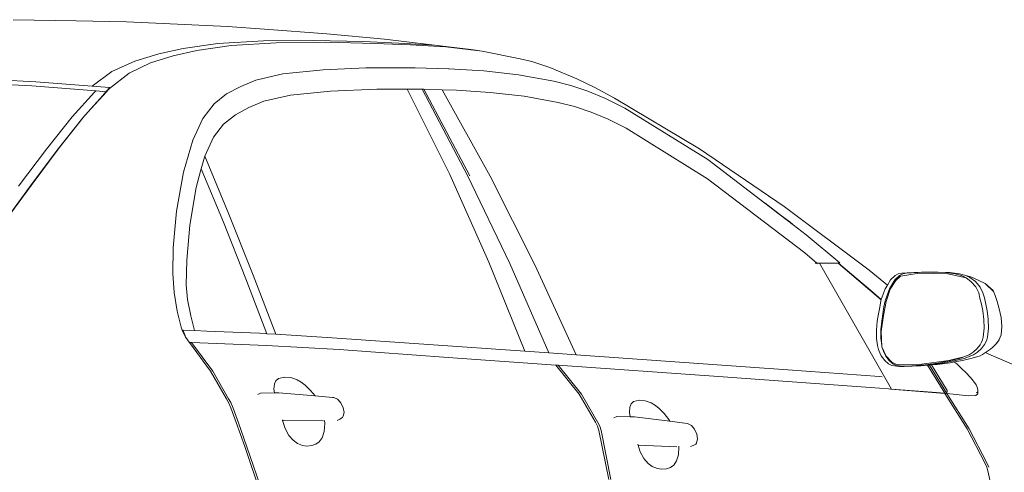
# Model space of a CAD drawing. Header units: inches. Extents: x 1987 to 3775, y 142 to 1299.
# Tile 32 of 50: x 2807 to 2862, y 1247 to 1272. Entities that reach past the tile are written whole.
import ezdxf

# ---------------------------------------------------------------- set-up
doc = ezdxf.new("R2010")
doc.units = ezdxf.units.IN
doc.header["$MEASUREMENT"] = 0
doc.layers.add('CAR', color=173, linetype='Continuous', lineweight=13)

# ---------------------------------------------------------------- blocks, each defined once
blk = doc.blocks.new('A$C50574290')
at = {"layer": 'CAR'}
for p, q in [((47.67, 60.23), (44.079, 60.292)), ((50.527, 60.165), (47.67, 60.23)), ((52.6, 60.075), (50.527, 60.165)), ((52.6, 60.075), (56.262, 59.898)), ((58.363, 59.749), (56.262, 59.898)), ((58.363, 59.749), (61.901, 59.49)), ((61.901, 59.49), (65.168, 59.178)), ((55.708, 58.935), (53.741, 58.661)), ((54.522, 58.546), (56.467, 58.823)), ((58.291, 59.085), (55.708, 58.935)), ((56.467, 58.823), (59.01, 58.979)), ((61.152, 59.118), (58.291, 59.085)), ((59.01, 58.979), (61.83, 59.018)), ((63.951, 59.046), (61.152, 59.118)), ((61.83, 59.018), (64.611, 58.949)), ((65.969, 58.962), (63.951, 59.046)), ((64.611, 58.949), (66.626, 58.867)), ((65.168, 59.178), (67.998, 58.84)), ((67.998, 58.84), (65.969, 58.962)), ((66.626, 58.867), (68.648, 58.751)), ((70.07, 58.597), (67.998, 58.84)), ((68.648, 58.751), (70.713, 58.514)), ((52.354, 58.347), (50.988, 57.946)), ((51.887, 57.843), (53.173, 58.236)), ((53.741, 58.661), (52.354, 58.347)), ((53.173, 58.236), (54.522, 58.546)), ((70.07, 58.597), (70.713, 58.514)), ((70.713, 58.514), (72.861, 58.068)), ((50.988, 57.946), (49.696, 57.356)), ((50.675, 57.262), (51.887, 57.843)), ((72.861, 58.068), (73.531, 57.911)), ((73.531, 57.911), (74.557, 57.584)), ((76.082, 56.94), (74.557, 57.584)), ((49.696, 57.356), (48.579, 56.512)), ((49.549, 56.386), (50.675, 57.262)), ((59.404, 57.213), (57.855, 56.853)), ((61.688, 57.451), (59.404, 57.213)), ((64.106, 57.559), (61.688, 57.451)), ((64.106, 57.559), (64.263, 57.566)), ((64.263, 57.566), (64.276, 57.566)), ((64.276, 57.566), (64.292, 57.566)), ((66.899, 57.568), (64.292, 57.566)), ((68.802, 57.508), (66.899, 57.568)), ((68.831, 57.508), (68.802, 57.508)), ((70.8, 57.385), (68.831, 57.508)), ((72.782, 57.164), (70.8, 57.385)), ((74.777, 56.807), (72.782, 57.164)), ((45.143, 56.534), (40.758, 56.781)), ((41.01, 57.01), (45.38, 56.762)), ((48.774, 56.251), (45.143, 56.534)), ((45.38, 56.762), (48.579, 56.512)), ((48.579, 56.512), (49.561, 56.435)), ((57.005, 56.506), (56.204, 56.084)), ((57.855, 56.853), (57.005, 56.506)), ((75.742, 56.561), (74.777, 56.807)), ((76.718, 56.236), (75.742, 56.561)), ((76.082, 56.94), (77.116, 56.436)), ((48.708, 56.179), (47.44, 54.771)), ((48.5, 55.236), (49.184, 55.999)), ((49.195, 55.998), (48.5, 55.236)), ((48.774, 56.251), (48.708, 56.179)), ((49.361, 56.206), (48.798, 56.249)), ((49.184, 55.999), (49.356, 56.19)), ((49.359, 56.178), (49.195, 55.998)), ((49.489, 56.32), (49.359, 56.178)), ((49.359, 56.178), (49.361, 56.196)), ((49.361, 56.196), (49.379, 56.217)), ((49.361, 56.206), (49.372, 56.217)), ((49.361, 56.196), (49.361, 56.206)), ((49.372, 56.217), (49.462, 56.321)), ((49.379, 56.217), (49.372, 56.217)), ((49.462, 56.321), (49.481, 56.343)), ((49.489, 56.32), (49.462, 56.321)), ((49.481, 56.343), (49.52, 56.389)), ((49.509, 56.342), (49.489, 56.32)), ((49.549, 56.386), (49.509, 56.342)), ((49.52, 56.389), (49.538, 56.409)), ((49.52, 56.389), (49.549, 56.386)), ((49.538, 56.409), (49.561, 56.435)), ((49.561, 56.435), (49.56, 56.407)), ((56.204, 56.084), (55.491, 55.512)), ((58.317, 55.659), (59.825, 56.001)), ((59.825, 56.001), (62.107, 56.232)), ((62.107, 56.232), (64.728, 56.348)), ((64.728, 56.348), (66.46, 56.351)), ((66.46, 56.351), (67.299, 56.352)), ((66.46, 56.351), (68.877, 51.499)), ((67.299, 56.352), (67.299, 56.353)), ((67.299, 56.352), (67.345, 56.352)), ((67.299, 56.352), (69.888, 51.44)), ((67.345, 56.352), (67.385, 56.35)), ((67.385, 56.35), (67.404, 56.35)), ((67.404, 56.35), (70.006, 51.436)), ((67.404, 56.35), (68.439, 56.317)), ((68.439, 56.317), (71.174, 51.408)), ((68.439, 56.317), (69.249, 56.291)), ((69.249, 56.291), (71.175, 56.166)), ((71.175, 56.166), (73.102, 55.948)), ((73.102, 55.948), (75.036, 55.6)), ((77.708, 55.821), (76.718, 56.236)), ((77.116, 56.436), (78.227, 55.84)), ((55.491, 55.512), (54.852, 54.691)), ((57.474, 55.309), (58.317, 55.659)), ((75.036, 55.6), (75.956, 55.363)), ((75.956, 55.363), (76.903, 55.044)), ((78.807, 55.268), (77.708, 55.821)), ((78.227, 55.84), (83.046, 52.96)), ((48.145, 54.84), (46.707, 53.029)), ((48.036, 54.718), (48.145, 54.84)), ((48.187, 54.893), (48.145, 54.84)), ((48.5, 55.236), (48.187, 54.893)), ((56.033, 54.362), (56.7, 54.895)), ((56.7, 54.895), (57.474, 55.309)), ((76.903, 55.044), (77.856, 54.645)), ((83.52, 52.35), (78.807, 55.268)), ((47.44, 54.771), (45.971, 52.935)), ((46.579, 52.88), (48.036, 54.718)), ((54.852, 54.691), (54.281, 53.455)), ((55.46, 53.63), (56.033, 54.362)), ((77.856, 54.645), (78.878, 54.132)), ((78.878, 54.132), (83.498, 51.266)), ((54.281, 53.455), (53.754, 51.643)), ((54.97, 52.54), (55.46, 53.63)), ((45.971, 52.935), (44.388, 50.838)), ((45.012, 50.782), (46.579, 52.88)), ((46.707, 53.029), (45.111, 50.884)), ((83.046, 52.96), (87.848, 49.69)), ((54.764, 51.831), (54.945, 52.486)), ((54.945, 52.486), (54.97, 52.54)), ((56.338, 49.246), (54.97, 52.54)), ((86.756, 49.881), (83.52, 52.35)), ((53.754, 51.643), (53.361, 49.418)), ((54.467, 50.759), (54.745, 51.763)), ((54.745, 51.763), (54.764, 51.831)), ((54.764, 51.831), (56.021, 48.799)), ((68.877, 51.499), (71.085, 46.528)), ((69.888, 51.44), (72.281, 46.449)), ((45.111, 50.884), (43.485, 48.664)), ((71.174, 51.408), (73.706, 46.377)), ((83.498, 51.266), (89.028, 47.051)), ((43.339, 48.503), (45.012, 50.782)), ((54.107, 48.625), (54.467, 50.759)), ((86.772, 49.87), (86.756, 49.881)), ((87.571, 49.259), (86.756, 49.881)), ((86.772, 49.87), (87.707, 49.166)), ((53.361, 49.418), (53.179, 47.35)), ((57.708, 45.794), (56.338, 49.246)), ((87.707, 49.166), (87.571, 49.259)), ((88.362, 48.656), (87.571, 49.259)), ((87.848, 49.69), (92.678, 46.075)), ((56.021, 48.799), (57.301, 45.588)), ((87.707, 49.166), (88.178, 48.811)), ((88.178, 48.811), (88.362, 48.656)), ((89.114, 48.082), (88.362, 48.656)), ((53.94, 46.645), (54.107, 48.625)), ((91.016, 46.484), (89.114, 48.082)), ((53.179, 47.35), (53.146, 45.889)), ((89.028, 47.051), (89.716, 46.48)), ((53.91, 45.252), (53.94, 46.645)), ((71.085, 46.528), (73.127, 41.478)), ((72.281, 46.449), (74.504, 41.382)), ((89.625, 46.48), (89.694, 46.48)), ((89.747, 46.437), (89.694, 46.48)), ((89.716, 46.48), (89.694, 46.48)), ((89.716, 46.48), (89.856, 46.48)), ((89.856, 46.48), (90.57, 46.483)), ((91.453, 43.693), (89.856, 46.48)), ((90.573, 46.48), (89.856, 46.48)), ((90.57, 46.483), (90.933, 46.484)), ((90.57, 46.483), (90.573, 46.48)), ((90.573, 46.48), (90.929, 46.48)), ((90.929, 46.48), (90.932, 46.477)), ((90.94, 46.478), (90.932, 46.477)), ((90.932, 46.477), (93.364, 44.39)), ((90.933, 46.484), (90.94, 46.478)), ((90.933, 46.484), (90.977, 46.484)), ((90.94, 46.478), (92.777, 44.926)), ((90.977, 46.484), (91.016, 46.484)), ((91.016, 46.484), (90.98, 46.481)), ((53.146, 45.889), (53.224, 44.806)), ((73.706, 46.377), (76.057, 41.273)), ((92.678, 46.075), (93.722, 45.231)), ((94.164, 45.78), (94.328, 45.864)), ((94.328, 45.864), (94.537, 45.9)), ((94.41, 45.776), (94.585, 45.863)), ((95.521, 45.9), (94.464, 45.736)), ((94.537, 45.9), (94.845, 45.928)), ((94.585, 45.863), (94.784, 45.904)), ((94.784, 45.904), (95.086, 45.925)), ((94.845, 45.928), (95.221, 45.944)), ((95.086, 45.925), (95.464, 45.943)), ((95.221, 45.944), (95.648, 45.972)), ((95.464, 45.943), (95.891, 45.957)), ((97.145, 45.864), (95.521, 45.9)), ((95.648, 45.972), (96.346, 45.964)), ((95.891, 45.957), (96.425, 45.961)), ((96.346, 45.964), (96.598, 45.962)), ((96.346, 45.964), (96.425, 45.961)), ((96.425, 45.961), (97.019, 45.94)), ((96.598, 45.962), (97.268, 45.938)), ((97.019, 45.94), (97.563, 45.868)), ((98.188, 45.641), (97.145, 45.864)), ((97.268, 45.938), (97.806, 45.874)), ((97.563, 45.868), (97.915, 45.776)), ((97.806, 45.874), (98.447, 45.696)), ((97.806, 45.874), (98.165, 45.769)), ((57.301, 45.588), (58.493, 42.468)), ((59.003, 42.437), (57.708, 45.794)), ((93.722, 45.231), (93.897, 45.52)), ((93.843, 45.016), (94.148, 45.519)), ((94.192, 45.487), (93.873, 44.996)), ((93.897, 45.52), (94.164, 45.78)), ((94.148, 45.519), (94.41, 45.776)), ((94.464, 45.736), (94.192, 45.487)), ((97.915, 45.776), (98.158, 45.664)), ((98.158, 45.664), (98.188, 45.641)), ((98.165, 45.769), (98.403, 45.66)), ((98.188, 45.641), (98.459, 45.428)), ((98.403, 45.66), (98.712, 45.435)), ((98.447, 45.696), (98.582, 45.637)), ((98.459, 45.428), (98.736, 45.124)), ((98.582, 45.637), (99.271, 45.318)), ((98.712, 45.435), (98.977, 45.118)), ((99.271, 45.318), (99.721, 44.914)), ((99.271, 45.318), (99.322, 45.27)), ((53.224, 44.806), (53.4, 43.748)), ((53.992, 44.412), (53.91, 45.252)), ((92.777, 44.926), (93.37, 44.404)), ((93.37, 44.404), (93.593, 45.02)), ((93.593, 45.02), (93.722, 45.231)), ((93.596, 44.327), (93.843, 45.016)), ((93.873, 44.996), (93.639, 44.307)), ((98.736, 45.124), (98.904, 44.796)), ((98.904, 44.796), (98.972, 44.496)), ((98.977, 45.118), (99.139, 44.794)), ((99.139, 44.794), (99.224, 44.498)), ((99.322, 45.27), (99.724, 44.891)), ((99.721, 44.914), (99.836, 44.638)), ((54.164, 43.488), (53.992, 44.412)), ((93.282, 43.98), (93.343, 44.332)), ((93.343, 44.332), (93.364, 44.39)), ((93.364, 44.39), (93.37, 44.404)), ((93.639, 44.307), (93.487, 43.511)), ((93.523, 43.99), (93.596, 44.327)), ((98.972, 44.496), (99.061, 44.156)), ((99.224, 44.498), (99.308, 44.153)), ((99.836, 44.638), (99.958, 44.289)), ((99.958, 44.289), (100.072, 43.887)), ((53.4, 43.748), (53.589, 42.992)), ((93.946, 39.326), (91.453, 43.693)), ((93.145, 43.176), (93.203, 43.604)), ((93.203, 43.604), (93.282, 43.98)), ((93.453, 43.599), (93.523, 43.99)), ((99.061, 44.156), (99.136, 43.764)), ((99.136, 43.764), (99.194, 43.284)), ((99.308, 44.153), (99.382, 43.768)), ((99.382, 43.768), (99.44, 43.289)), ((100.072, 43.887), (100.17, 43.389)), ((53.452, 43.515), (53.444, 43.549)), ((53.589, 42.992), (53.452, 43.515)), ((54.38, 42.649), (54.164, 43.488)), ((93.121, 42.911), (93.145, 43.176)), ((93.353, 42.681), (93.395, 43.176)), ((93.487, 43.511), (93.37, 42.592)), ((93.395, 43.176), (93.453, 43.599)), ((99.194, 43.284), (99.205, 42.784)), ((99.44, 43.289), (99.454, 42.784)), ((100.17, 43.389), (100.21, 42.884)), ((53.628, 42.843), (53.589, 42.992)), ((53.687, 42.674), (53.628, 42.843)), ((53.658, 42.674), (53.687, 42.673)), ((53.687, 42.673), (53.729, 42.674)), ((53.688, 42.672), (53.687, 42.673)), ((53.701, 42.636), (53.688, 42.672)), ((53.701, 42.636), (53.745, 42.629)), ((53.727, 42.569), (53.701, 42.636)), ((53.769, 42.561), (53.727, 42.569)), ((53.766, 42.466), (53.727, 42.569)), ((54.38, 42.649), (53.729, 42.674)), ((53.729, 42.674), (53.731, 42.67)), ((53.731, 42.67), (53.745, 42.629)), ((53.745, 42.629), (53.769, 42.561)), ((53.769, 42.561), (53.88, 42.246)), ((55.083, 42.622), (54.38, 42.649)), ((56.564, 42.562), (55.083, 42.622)), ((58.072, 42.495), (56.564, 42.562)), ((58.39, 42.475), (58.072, 42.495)), ((93.1, 42.684), (93.121, 42.911)), ((93.104, 42.204), (93.1, 42.684)), ((93.349, 42.209), (93.353, 42.681)), ((93.37, 42.592), (93.411, 41.732)), ((99.205, 42.784), (99.15, 42.268)), ((99.454, 42.784), (99.407, 42.266)), ((100.21, 42.884), (100.168, 42.401)), ((53.863, 42.268), (53.766, 42.466)), ((53.88, 42.246), (53.863, 42.268)), ((54.087, 41.985), (53.88, 42.246)), ((54.087, 41.985), (54.093, 41.978)), ((54.093, 41.978), (54.211, 41.977)), ((54.093, 41.978), (55.289, 40.35)), ((54.211, 41.977), (55.414, 40.342)), ((58.476, 41.801), (54.211, 41.977)), ((58.493, 42.468), (58.39, 42.475)), ((59.003, 42.437), (58.493, 42.468)), ((62.2, 42.239), (59.003, 42.437)), ((62.2, 42.239), (73.127, 41.478)), ((93.148, 41.792), (93.104, 42.204)), ((93.395, 41.792), (93.349, 42.209)), ((99.068, 41.984), (98.986, 41.84)), ((99.126, 42.12), (99.068, 41.984)), ((99.15, 42.268), (99.126, 42.12)), ((99.314, 41.982), (99.238, 41.85)), ((99.372, 42.121), (99.314, 41.982)), ((99.407, 42.266), (99.372, 42.121)), ((100.022, 42.07), (99.901, 41.902)), ((100.022, 42.07), (99.915, 41.926)), ((100.066, 42.13), (100.022, 42.07)), ((100.066, 42.13), (100.069, 42.135)), ((100.168, 42.401), (100.069, 42.135)), ((62.595, 41.568), (58.476, 41.801)), ((68.788, 41.129), (62.595, 41.568)), ((73.127, 41.478), (74.504, 41.382)), ((74.504, 41.382), (76.056, 41.273)), ((93.203, 41.576), (93.148, 41.792)), ((93.285, 41.38), (93.203, 41.576)), ((93.367, 41.208), (93.285, 41.38)), ((93.411, 41.732), (93.395, 41.792)), ((93.411, 41.732), (93.639, 41.19)), ((93.452, 41.574), (93.411, 41.732)), ((93.529, 41.378), (93.452, 41.574)), ((93.62, 41.204), (93.529, 41.378)), ((98.586, 41.424), (98.357, 41.272)), ((98.805, 41.632), (98.586, 41.424)), ((98.837, 41.427), (98.606, 41.269)), ((98.986, 41.84), (98.805, 41.632)), ((99.055, 41.623), (98.837, 41.427)), ((99.238, 41.85), (99.055, 41.623)), ((99.288, 41.407), (99.122, 41.297)), ((99.576, 41.598), (99.288, 41.407)), ((99.484, 41.317), (99.288, 41.407)), ((99.694, 41.704), (99.576, 41.598)), ((99.901, 41.902), (99.694, 41.704)), ((74.891, 40.68), (68.788, 41.129)), ((76.057, 41.273), (76.056, 41.273)), ((88.069, 40.421), (76.057, 41.273)), ((93.569, 40.948), (93.367, 41.208)), ((93.781, 40.76), (93.569, 40.948)), ((93.818, 40.94), (93.62, 41.204)), ((93.639, 41.19), (93.967, 40.86)), ((94.026, 40.76), (93.818, 40.94)), ((93.967, 40.86), (94.276, 40.707)), ((95.527, 40.719), (97.202, 40.955)), ((97.287, 40.825), (96.535, 40.727)), ((97.252, 40.932), (96.588, 40.804)), ((97.517, 40.926), (96.842, 40.801)), ((97.202, 40.955), (98.058, 41.161)), ((97.819, 41.072), (97.252, 40.932)), ((97.52, 40.867), (97.287, 40.825)), ((98.069, 41.068), (97.517, 40.926)), ((97.552, 40.873), (97.52, 40.867)), ((97.546, 40.845), (97.52, 40.867)), ((97.552, 40.873), (97.546, 40.845)), ((97.654, 40.752), (97.546, 40.845)), ((97.975, 40.949), (97.552, 40.873)), ((98.058, 41.161), (97.819, 41.072)), ((98.521, 41.078), (97.975, 40.949)), ((98.357, 41.272), (98.058, 41.161)), ((98.606, 41.269), (98.069, 41.068)), ((98.983, 41.219), (98.521, 41.078)), ((99.122, 41.297), (98.983, 41.219)), ((100.009, 41.08), (99.484, 41.317)), ((102.566, 39.976), (100.009, 41.08)), ((56.194, 38.78), (55.289, 40.35)), ((55.414, 40.342), (56.318, 38.772)), ((74.892, 40.679), (74.891, 40.68)), ((74.892, 40.679), (75.021, 40.679)), ((76.224, 39.036), (74.892, 40.679)), ((75.021, 40.679), (76.348, 39.032)), ((75.021, 40.679), (84.129, 40.037)), ((93.265, 40.04), (88.069, 40.421)), ((93.972, 40.66), (93.781, 40.76)), ((94.413, 40.616), (93.972, 40.66)), ((94.216, 40.667), (94.026, 40.76)), ((94.619, 40.619), (94.216, 40.667)), ((94.276, 40.707), (95.527, 40.719)), ((94.619, 40.619), (94.413, 40.616)), ((94.413, 40.616), (94.548, 40.615)), ((94.548, 40.615), (94.662, 40.614)), ((94.868, 40.624), (94.619, 40.619)), ((95.124, 40.625), (94.662, 40.614)), ((95.35, 40.66), (94.868, 40.624)), ((95.607, 40.654), (95.124, 40.625)), ((95.549, 40.65), (95.124, 40.625)), ((95.853, 40.708), (95.35, 40.66)), ((95.549, 40.65), (95.607, 40.654)), ((96.097, 40.701), (95.607, 40.654)), ((95.986, 40.678), (95.607, 40.654)), ((96.588, 40.804), (95.853, 40.708)), ((96.042, 40.682), (95.986, 40.678)), ((95.986, 40.678), (96.974, 39.095)), ((96.103, 40.687), (96.042, 40.682)), ((96.842, 40.801), (96.097, 40.701)), ((96.225, 40.698), (96.103, 40.687)), ((97.101, 39.076), (96.103, 40.687)), ((96.535, 40.727), (96.225, 40.698)), ((96.225, 40.698), (97.113, 39.24)), ((97.92, 40.504), (97.654, 40.752)), ((98.169, 40.264), (97.92, 40.504)), ((98.436, 39.976), (98.169, 40.264)), ((58.919, 39.618), (58.997, 39.803)), ((58.997, 39.803), (59.153, 39.937)), ((59.153, 39.937), (59.502, 40.007)), ((59.502, 40.007), (59.85, 39.976)), ((59.85, 39.976), (60.203, 39.857)), ((60.203, 39.857), (60.44, 39.72)), ((60.44, 39.72), (60.668, 39.554)), ((93.272, 39.376), (84.129, 40.037)), ((93.423, 40.029), (93.265, 40.04)), ((98.61, 39.784), (98.436, 39.976)), ((98.753, 39.572), (98.61, 39.784)), ((58.891, 39.325), (58.919, 39.618)), ((58.932, 39.116), (58.891, 39.325)), ((60.668, 39.554), (60.97, 39.256)), ((60.97, 39.256), (61.229, 38.943)), ((93.771, 39.336), (93.272, 39.376)), ((93.895, 39.325), (93.771, 39.336)), ((93.946, 39.326), (93.895, 39.325)), ((96.266, 39.134), (93.895, 39.325)), ((96.256, 39.15), (93.946, 39.326)), ((96.256, 39.15), (96.266, 39.134)), ((96.974, 39.095), (96.256, 39.15)), ((96.724, 39.097), (96.266, 39.134)), ((97.101, 39.076), (97.113, 39.24)), ((98.834, 39.388), (98.753, 39.572)), ((98.769, 39.112), (98.848, 39.164)), ((98.857, 39.256), (98.834, 39.388)), ((98.849, 39.156), (98.845, 39.05)), ((98.857, 39.256), (98.849, 39.156)), ((56.314, 38.571), (56.194, 38.78)), ((56.447, 38.259), (56.314, 38.571)), ((56.318, 38.772), (56.438, 38.563)), ((57.97, 39.02), (58.131, 39.098)), ((58.131, 39.098), (58.932, 39.116)), ((58.932, 39.116), (59.16, 39.122)), ((59.16, 39.122), (61.229, 38.943)), ((61.229, 38.943), (62.221, 38.857)), ((62.221, 38.857), (62.287, 38.847)), ((62.287, 38.847), (62.493, 38.755)), ((62.493, 38.755), (62.689, 38.54)), ((77.147, 37.44), (76.224, 39.036)), ((76.348, 39.032), (77.271, 37.436)), ((79.165, 38.481), (79.311, 38.613)), ((79.311, 38.613), (79.642, 38.69)), ((79.642, 38.69), (79.973, 38.66)), ((79.973, 38.66), (80.314, 38.538)), ((96.724, 39.097), (96.974, 39.095)), ((96.977, 39.076), (96.724, 39.097)), ((98.245, 37.079), (96.977, 39.076)), ((97.101, 39.076), (96.977, 39.076)), ((98.319, 38.947), (97.101, 39.076)), ((97.101, 39.076), (98.369, 37.079)), ((98.739, 38.959), (98.319, 38.947)), ((98.845, 39.05), (98.739, 38.959)), ((56.438, 38.563), (56.571, 38.251)), ((56.749, 37.425), (56.447, 38.259)), ((56.571, 38.251), (56.873, 37.417)), ((62.689, 38.54), (62.823, 38.27)), ((62.823, 38.27), (62.873, 38.002)), ((79.068, 38.002), (79.086, 38.299)), ((79.086, 38.299), (79.165, 38.481)), ((80.314, 38.538), (80.549, 38.402)), ((80.549, 38.402), (80.762, 38.233)), ((80.762, 38.233), (81.043, 37.946)), ((59.382, 37.544), (59.37, 37.581)), ((59.382, 37.544), (59.437, 37.537)), ((59.536, 37.086), (59.382, 37.544)), ((59.437, 37.537), (61.695, 37.523)), ((61.767, 37.549), (61.777, 37.372)), ((62.474, 37.547), (62.635, 37.625)), ((62.785, 37.71), (62.635, 37.625)), ((62.785, 37.71), (62.824, 37.781)), ((62.873, 38.002), (62.824, 37.781)), ((78.178, 37.696), (78.36, 37.768)), ((78.36, 37.768), (79.116, 37.758)), ((79.116, 37.758), (79.068, 38.002)), ((79.116, 37.758), (79.367, 37.755)), ((79.367, 37.755), (81.375, 37.501)), ((81.043, 37.946), (81.308, 37.61)), ((81.308, 37.61), (81.375, 37.501)), ((81.375, 37.501), (82.345, 37.378)), ((57.23, 36.062), (56.749, 37.425)), ((56.873, 37.417), (57.355, 36.054)), ((59.733, 36.7), (59.536, 37.086)), ((61.738, 36.918), (61.63, 36.569)), ((61.777, 37.372), (61.738, 36.918)), ((77.266, 37.219), (77.147, 37.44)), ((77.339, 36.983), (77.266, 37.219)), ((77.271, 37.436), (77.39, 37.215)), ((77.901, 34.192), (77.339, 36.983)), ((77.39, 37.215), (77.463, 36.979)), ((77.463, 36.979), (78.025, 34.188)), ((82.345, 37.378), (82.41, 37.364)), ((82.41, 37.364), (82.604, 37.266)), ((82.604, 37.266), (82.775, 37.059)), ((82.775, 37.059), (82.905, 36.76)), ((99.245, 35.143), (98.245, 37.079)), ((98.369, 37.079), (99.369, 35.143)), ((59.976, 36.419), (59.733, 36.7)), ((60.225, 36.245), (59.976, 36.419)), ((61.63, 36.569), (61.453, 36.326)), ((82.94, 36.512), (82.882, 36.266)), ((82.905, 36.76), (82.94, 36.512)), ((57.23, 36.062), (58.554, 32.201)), ((58.678, 32.193), (57.355, 36.054)), ((60.511, 36.129), (60.225, 36.245)), ((60.765, 36.095), (60.511, 36.129)), ((61.047, 36.134), (60.765, 36.095)), ((61.269, 36.197), (61.047, 36.134)), ((61.453, 36.326), (61.269, 36.197)), ((79.56, 36.152), (79.545, 36.197)), ((79.56, 36.152), (81.767, 36.057)), ((79.689, 35.766), (79.56, 36.152)), ((81.884, 36.058), (81.851, 35.603)), ((81.882, 36.089), (81.884, 36.058)), ((82.544, 36.062), (82.685, 36.118)), ((82.838, 36.202), (82.685, 36.118)), ((82.838, 36.202), (82.882, 36.266)), ((79.888, 35.387), (79.689, 35.766)), ((80.135, 35.102), (79.888, 35.387)), ((81.751, 35.258), (81.59, 35.012)), ((81.851, 35.603), (81.751, 35.258)), ((80.372, 34.928), (80.135, 35.102)), ((80.658, 34.812), (80.372, 34.928)), ((80.895, 34.78), (80.658, 34.812)), ((81.186, 34.804), (80.895, 34.78)), ((81.406, 34.876), (81.186, 34.804)), ((81.59, 35.012), (81.406, 34.876)), ((99.357, 34.899), (99.245, 35.143)), ((99.446, 34.611), (99.357, 34.899)), ((99.369, 35.143), (99.481, 34.899)), ((99.876, 32.56), (99.446, 34.611))]:
    blk.add_line(p, q, dxfattribs=at)

msp = doc.modelspace()

# ---------------------------------------------------------------- block references
at = {"layer": 'CAR'}
msp.add_blockref('A$C50574290', (2762.117, 1212.071), dxfattribs=at)

doc.saveas('drawing.dxf')
